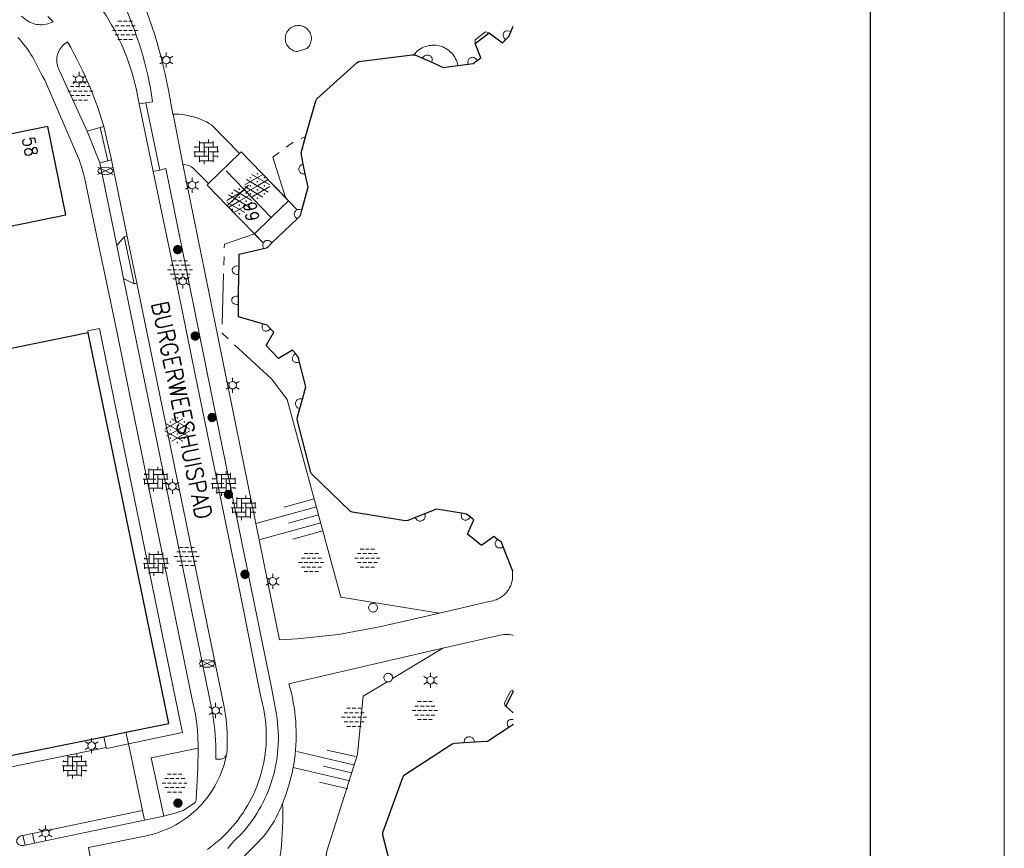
# Model space of a CAD drawing. Header units: metres. Extents: x 118578 to 118717, y 483740 to 483824.
# Tile 14 of 17: x 118682 to 118696, y 483781 to 483794. Entities that reach past the tile are written whole.
import ezdxf
from ezdxf.enums import TextEntityAlignment as Align

# ---------------------------------------------------------------- set-up
doc = ezdxf.new("R2010")
doc.units = ezdxf.units.M
doc.header["$MEASUREMENT"] = 0
doc.linetypes.add('DGN Style 2', pattern=[1.038539, 0.623123, -0.415416])
doc.linetypes.add('hek', pattern=[1.14, 0.75, -0.13, 0.13, -0.13])
for name, color, linetype, lineweight in [('Baakschild', 7, 'Continuous', 0), ('Barrier', 7, 'Continuous', 0), ('Kader', 7, 'Continuous', 0), ('Klemmfix', 7, 'Continuous', 0), ('Level 17', 7, 'Continuous', 0), ('Level 19', 7, 'Continuous', 0), ('Level 21', 7, 'Continuous', 0), ('Level 22', 7, 'Continuous', 0), ('Level 23', 7, 'Continuous', 0), ('Level 50', 7, 'Continuous', 0), ('Oml_ voetganger', 7, 'Continuous', 0), ('Omleiding fiets', 7, 'Continuous', 0), ('Omleiding OV', 7, 'Continuous', 0), ('Werkterrein', 7, 'Continuous', 0)]:
    doc.layers.add(name, color=color, linetype=linetype, lineweight=lineweight)
doc.styles.add('Style-STANDARD', font='STANDARD.shx')

# ---------------------------------------------------------------- blocks, each defined once
blk = doc.blocks.new('A2')
at = {"layer": 'Kader', "color": 7, "linetype": 'Continuous', "lineweight": 0, "flags": 128}
blk.add_lwpolyline([(-0.297, -0.21), (0.297, -0.21), (0.297, 0.21), (-0.297, 0.21), (-0.297, -0.21)], close=True, dxfattribs=at)
at = {"layer": 'Kader', "color": 7, "linetype": 'Continuous', "lineweight": 30, "flags": 128}
blk.add_lwpolyline([(-0.287, -0.2), (0.287, -0.2), (0.287, 0.2), (-0.287, 0.2), (-0.287, -0.2)], close=True, dxfattribs=at)
blk = doc.blocks.new('OVERH_1')
at = {"layer": 'Barrier', "color": 7, "linetype": 'Continuous', "lineweight": 0}
for p, q in [((-0.81, 0), (-0.81, 1.26)), ((0.27, 1.08), (0.27, 1.47)), ((0.82, 0.54), (0.82, 1.26)), ((-1.5, 0), (0, 0)), ((-1.4, 0.54), (-0.81, 0.54)), ((-1.35, 0.54), (-1.35, 0.65)), ((-1.35, -0.65), (-1.35, 0)), ((-0.81, 1.08), (0.82, 1.08)), ((-0.27, -0.54), (-0.27, 1.08)), ((-0.27, 0.54), (1.35, 0.54)), ((0.27, -1.08), (0.27, 0.54)), ((0.27, 0), (1.5, 0)), ((0.82, -1.26), (0.82, 0)), ((1.35, 0), (1.35, 0.65)), ((-1.35, -0.54), (0.27, -0.54)), ((-0.81, -1.26), (-0.81, -0.54)), ((-0.81, -1.08), (0.82, -1.08)), ((-0.26, -1.48), (-0.26, -1.08)), ((0.82, -0.54), (1.4, -0.54)), ((1.35, -0.65), (1.35, -0.54))]:
    blk.add_line(p, q, dxfattribs=at)
blk = doc.blocks.new('ONVERH_1')
at = {"layer": 'Barrier', "color": 7, "linetype": 'Continuous', "lineweight": 0}
for p, q in [((-1.18, 0.54), (-0.75, 0.54)), ((-0.86, 1.08), (-0.42, 1.08)), ((-0.54, 0.54), (-0.1, 0.54)), ((-0.21, 1.08), (0.22, 1.08)), ((0.12, 0.54), (0.55, 0.54)), ((0.44, 1.08), (0.87, 1.08)), ((0.77, 0.54), (1.2, 0.54)), ((-1.5, -0.01), (-1.07, -0.01)), ((-1.18, -0.54), (-0.75, -0.54)), ((-1.18, -0.54), (-0.75, -0.54)), ((-0.86, -0.01), (-0.42, -0.01)), ((-0.86, -1.09), (-0.42, -1.09)), ((-0.54, -0.54), (-0.1, -0.54)), ((-0.21, -0.01), (0.22, -0.01)), ((-0.21, -1.09), (0.22, -1.09)), ((0.12, -0.54), (0.55, -0.54)), ((0.44, -0.01), (0.87, -0.01)), ((0.44, -1.09), (0.87, -1.09)), ((0.77, -0.54), (1.2, -0.54)), ((1.09, -0.01), (1.5, -0.01))]:
    blk.add_line(p, q, dxfattribs=at)
blk = doc.blocks.new('GVERH_1')
at = {"layer": 'Barrier', "color": 7, "linetype": 'Continuous', "lineweight": 0}
for p, q in [((-1.5, 0.1), (0.66, 1.35)), ((-0.66, 1.35), (1.5, 0.1)), ((-1.3, 0.75), (1.3, -0.75)), ((-1.3, -0.75), (0, 0)), ((0, 0), (1.3, 0.75)), ((-1.5, -0.1), (0.66, -1.34)), ((-0.66, -1.34), (1.5, -0.1))]:
    blk.add_line(p, q, dxfattribs=at)
for centre in [(0, 1.45), (-0.84, 0.97), (-0.84, 0), (0, 0.48), (0.83, 0), (0.84, 0.97), (-0.84, -0.97), (0, -0.48), (0.83, -0.97), (0, -1.49)]:
    blk.add_circle(centre, 0.035, dxfattribs=at)
blk = doc.blocks.new('TALUD_2')
at = {"layer": 'Klemmfix', "color": 7, "linetype": 'Continuous', "lineweight": 0}
for p, q in [((-0.713, -0.001), (-0.712, -0.713)), ((-0.357, -0.001), (-0.355, -1.425)), ((-0.001, -0.001), (0, -0.713)), ((0.356, 0), (0.357, -1.426)), ((0.712, -0.001), (0.713, -0.713))]:
    blk.add_line(p, q, dxfattribs=at)
blk = doc.blocks.new('TALUD_3')
at = {"layer": 'Klemmfix', "color": 7, "linetype": 'Continuous', "lineweight": 0}
for p, q in [((-0.712, 0), (-0.712, -0.713)), ((-0.356, 0), (-0.357, -1.426)), ((0.001, -0.002), (-0.001, -0.713)), ((0.357, -0.002), (0.358, -1.425)), ((0.712, -0.002), (0.711, -0.713))]:
    blk.add_line(p, q, dxfattribs=at)
blk = doc.blocks.new('LANTPL_1')
at = {"layer": 'Level 50', "color": 7, "linetype": 'Continuous', "lineweight": 13}
for p, q in [((-0.38, 0.22), (-0.78, 0.45)), ((0, 0.45), (0, 0.9)), ((0.78, 0.45), (0.39, 0.22)), ((-0.38, -0.22), (-0.78, -0.46)), ((0, -0.9), (0, -0.46)), ((0.78, -0.46), (0.39, -0.22))]:
    blk.add_line(p, q, dxfattribs=at)
blk.add_circle((0, 0), 0.45, dxfattribs=at)
blk = doc.blocks.new('BRPIJP_1')
at = {"layer": 'Omleiding fiets', "color": 7, "linetype": 'Continuous', "lineweight": 0}
for p, q in [((-0.9, -0.45), (0.89, 0.44)), ((-0.9, 0.44), (0.89, -0.45))]:
    blk.add_line(p, q, dxfattribs=at)
blk.add_ellipse((0, -0.01), major_axis=(0.89, 0), ratio=0.5, dxfattribs=at)
blk = doc.blocks.new('BOOM')
at = {"layer": 'Oml_ voetganger', "linetype": 'Continuous', "lineweight": 0}
h = blk.add_hatch(color=7, dxfattribs=at)
edge = h.paths.add_edge_path()
edge.add_arc((0, 0), 0.56, 0, 360)
blk = doc.blocks.new('BOOM_1')
at = {"layer": 'Oml_ voetganger', "linetype": 'Continuous', "lineweight": 0}
h = blk.add_hatch(color=7, dxfattribs=at)
edge = h.paths.add_edge_path()
edge.add_arc((0, 0), 0.56, 0, 360)

msp = doc.modelspace()

# ---------------------------------------------------------------- linework, layer by layer
at = {"layer": 'Kader', "color": 7, "linetype": 'Continuous', "lineweight": 30}
for p, q in [((118688.508, 483793.484), (118688.72, 483793.644)), ((118687.726, 483793.264), (118687.861, 483793.203)), ((118688.253, 483793.155), (118688.407, 483793.175)), ((118685.973, 483791.539), (118685.944, 483791.683)), ((118685.475, 483790.505), (118685.85, 483790.865)), ((118684.982, 483790.034), (118684.984, 483790.161)), ((118684.978, 483789.712), (118684.982, 483790.034)), ((118684.976, 483789.584), (118684.978, 483789.712)), ((118685.891, 483788.032), (118685.931, 483788.175)), ((118687.756, 483786.459), (118687.617, 483786.405)), ((118689.069, 483785.612), (118688.929, 483785.966)), ((118689.079, 483785.613), (118689.069, 483785.612)), ((118689.079, 483783.81), (118688.966, 483783.587)), ((118679.785, 483782.49), (118682.964, 483783.131)), ((118682.964, 483783.131), (118683.294, 483783.198)), ((118688.499, 483783.049), (118688.347, 483783.04))]:
    msp.add_line(p, q, dxfattribs=at)
at = {"layer": 'Kader', "color": 7, "linetype": 'Continuous', "lineweight": 30, "flags": 128}
for points in [[(118689.043, 483793.658), (118689.079, 483793.743)], [(118688.72, 483793.644), (118688.916, 483793.495), (118688.964, 483793.54)], [(118688.964, 483793.54), (118689.013, 483793.587), (118689.043, 483793.658)], [(118688.54, 483793.23), (118688.593, 483793.271), (118688.508, 483793.484)], [(118685.979, 483792.091), (118686.132, 483792.629), (118686.147, 483792.657), (118686.747, 483793.199), (118686.774, 483793.215), (118687.569, 483793.315), (118687.595, 483793.316)], [(118687.595, 483793.316), (118687.611, 483793.316), (118687.726, 483793.264)], [(118687.861, 483793.203), (118688.031, 483793.127), (118688.253, 483793.155)], [(118688.407, 483793.175), (118688.48, 483793.184), (118688.54, 483793.23)], [(118681.079, 483790.655), (118682.397, 483790.926), (118682.127, 483792.244), (118680.854, 483791.984), (118680.724, 483792.621), (118679.45, 483792.361), (118679.32, 483792.997), (118677.997, 483792.727)], [(118685.944, 483791.683), (118685.91, 483791.849), (118685.979, 483792.091)], [(118685.922, 483790.995), (118686.014, 483791.338), (118685.973, 483791.539)], [(118682.733, 483789.165), (118679.575, 483788.521), (118679.513, 483788.822), (118679.828, 483788.889), (118679.775, 483789.146), (118679.46, 483789.079), (118679.084, 483790.907), (118680.547, 483791.208)], [(118685.85, 483790.865), (118685.901, 483790.914), (118685.922, 483790.995)], [(118685.349, 483790.425), (118685.407, 483790.438), (118685.475, 483790.505)], [(118684.984, 483790.161), (118684.986, 483790.339), (118685.349, 483790.425)], [(118685.335, 483789.297), (118684.974, 483789.403), (118684.976, 483789.584)], [(118685.456, 483789.224), (118685.406, 483789.276), (118685.335, 483789.297)], [(118683.294, 483783.198), (118683.784, 483783.297), (118683.935, 483783.327), (118682.733, 483789.165)], [(118685.825, 483788.853), (118685.784, 483788.903), (118685.572, 483788.782), (118685.387, 483788.976), (118685.506, 483789.171), (118685.456, 483789.224)], [(118685.889, 483788.725), (118685.871, 483788.797), (118685.825, 483788.853)], [(118685.931, 483788.175), (118685.982, 483788.356), (118685.889, 483788.725)], [(118687.617, 483786.405), (118687.507, 483786.362), (118687.465, 483786.358), (118686.676, 483786.484), (118686.649, 483786.495), (118686.068, 483787.056), (118686.055, 483787.08), (118685.853, 483787.867), (118685.857, 483787.908), (118685.891, 483788.032)], [(118688.306, 483786.468), (118687.934, 483786.529), (118687.756, 483786.459)], [(118688.439, 483786.411), (118688.382, 483786.456), (118688.306, 483786.468)], [(118688.844, 483786.079), (118688.788, 483786.123), (118688.606, 483785.988), (118688.396, 483786.155), (118688.489, 483786.372), (118688.439, 483786.411)], [(118688.929, 483785.966), (118688.902, 483786.035), (118688.844, 483786.079)], [(118688.966, 483783.587), (118689.079, 483783.487)], [(118689.013, 483783.268), (118688.693, 483783.06), (118688.499, 483783.049)], [(118689.079, 483783.317), (118689.073, 483783.307), (118689.013, 483783.268)], [(118688.347, 483783.04), (118688.207, 483783.032), (118688.166, 483783.022), (118687.442, 483782.546), (118687.423, 483782.519), (118687.124, 483781.699), (118687.126, 483781.668), (118687.347, 483780.821), (118687.367, 483780.784), (118687.372, 483780.779)]]:
    msp.add_lwpolyline(points, dxfattribs=at)
at = {"layer": 'Level 17', "color": 7, "linetype": 'Continuous', "lineweight": 0}
for p, q in [((118683.592, 483792.598), (118683.491, 483792.581)), ((118683.703, 483791.573), (118683.491, 483792.581)), ((118683.592, 483792.598), (118683.801, 483791.594)), ((118682.912, 483792.23), (118682.716, 483792.175)), ((118682.964, 483792.245), (118682.912, 483792.23)), ((118683.025, 483791.732), (118682.912, 483792.23)), ((118682.964, 483792.245), (118683.077, 483791.745)), ((118684.993, 483791.841), (118684.528, 483791.391)), ((118682.903, 483791.701), (118683.025, 483791.732)), ((118682.903, 483791.701), (118683.157, 483790.469)), ((118683.025, 483791.732), (118683.077, 483791.745)), ((118683.077, 483791.745), (118683.313, 483790.604)), ((118683.703, 483791.573), (118683.801, 483791.594)), ((118685.678, 483791.182), (118685.317, 483791.555)), ((118685.725, 483791.134), (118685.678, 483791.182)), ((118684.806, 483791.059), (118685.213, 483790.642)), ((118685.853, 483791.001), (118685.725, 483791.134)), ((118683.157, 483790.469), (118683.268, 483790.595)), ((118683.268, 483790.595), (118683.313, 483790.604)), ((118683.268, 483790.595), (118683.42, 483789.895)), ((118683.313, 483790.604), (118683.457, 483789.903)), ((118685.213, 483790.642), (118685.346, 483790.505)), ((118683.157, 483790.469), (118683.258, 483789.977)), ((118683.42, 483789.895), (118683.258, 483789.977)), ((118683.457, 483789.903), (118683.42, 483789.895)), ((118683.294, 483783.198), (118683.333, 483783.024)), ((118683.333, 483783.024), (118683.542, 483782.032)), ((118683.542, 483782.032), (118681.899, 483781.689)), ((118683.542, 483782.032), (118683.573, 483781.887)), ((118683.573, 483781.887), (118683.861, 483781.947)), ((118681.899, 483781.689), (118681.757, 483781.659)), ((118681.757, 483781.659), (118681.789, 483781.512)), ((118681.93, 483781.542), (118681.899, 483781.689)), ((118681.789, 483781.512), (118681.93, 483781.542))]:
    msp.add_line(p, q, dxfattribs=at)
at = {"layer": 'Level 17', "color": 7, "linetype": 'Continuous', "lineweight": 0, "flags": 128}
for points in [[(118683.997, 483792.431), (118683.931, 483792.789), (118683.907, 483792.908), (118683.881, 483793.027), (118683.853, 483793.145), (118683.824, 483793.263), (118683.793, 483793.38), (118683.76, 483793.496), (118683.725, 483793.612), (118683.688, 483793.728), (118683.649, 483793.843), (118683.609, 483793.957), (118683.567, 483794.071), (118683.523, 483794.184), (118683.455, 483794.289)], [(118683.174, 483794.245), (118683.176, 483794.243), (118683.221, 483794.153), (118683.265, 483794.062), (118683.307, 483793.97), (118683.346, 483793.877), (118683.384, 483793.784), (118683.421, 483793.689), (118683.455, 483793.595), (118683.487, 483793.499), (118683.517, 483793.403), (118683.546, 483793.306), (118683.573, 483793.209), (118683.597, 483793.111), (118683.62, 483793.013), (118683.641, 483792.914), (118683.66, 483792.815), (118683.677, 483792.715), (118683.691, 483792.615), (118683.592, 483792.598)], [(118683.491, 483792.581), (118683.478, 483792.659), (118683.464, 483792.737), (118683.448, 483792.814), (118683.43, 483792.89), (118683.41, 483792.967), (118683.388, 483793.043), (118683.365, 483793.118), (118683.34, 483793.192), (118683.313, 483793.267), (118683.285, 483793.34), (118683.255, 483793.413), (118683.223, 483793.485), (118683.19, 483793.556), (118683.155, 483793.627), (118683.118, 483793.697), (118683.08, 483793.765), (118683.04, 483793.833), (118682.998, 483793.9), (118682.955, 483793.966), (118682.911, 483794.031), (118682.877, 483794.079)], [(118682.127, 483793.887), (118682.207, 483793.808), (118682.181, 483793.796), (118682.156, 483793.786), (118682.129, 483793.778), (118682.102, 483793.771), (118682.075, 483793.767), (118682.047, 483793.765), (118682.02, 483793.764), (118681.992, 483793.766), (118681.965, 483793.769), (118681.937, 483793.775), (118681.911, 483793.782), (118681.885, 483793.791), (118681.859, 483793.803), (118681.835, 483793.816), (118681.811, 483793.83), (118681.736, 483793.894)], [(118681.681, 483793.576), (118681.719, 483793.532), (118681.757, 483793.486), (118681.793, 483793.439), (118681.829, 483793.392), (118681.853, 483793.357), (118681.877, 483793.322), (118681.9, 483793.285), (118681.921, 483793.248), (118681.941, 483793.211), (118681.959, 483793.172), (118681.989, 483793.112), (118682.019, 483793.053), (118682.051, 483792.995), (118682.084, 483792.937), (118682.573, 483791.806), (118682.595, 483791.753), (118682.614, 483791.7), (118682.631, 483791.646), (118682.647, 483791.592), (118682.662, 483791.537), (118682.674, 483791.482), (118682.9, 483790.415), (118683.003, 483789.919), (118683.167, 483789.139), (118683.348, 483788.254), (118684.283, 483783.69), (118684.299, 483783.624), (118684.314, 483783.557), (118684.327, 483783.489), (118684.339, 483783.422), (118684.348, 483783.354), (118684.357, 483783.286), (118684.363, 483783.218), (118684.368, 483783.15), (118684.374, 483782.963)], [(118682.716, 483792.175), (118682.309, 483793.066), (118682.297, 483793.087), (118682.287, 483793.109), (118682.279, 483793.131), (118682.272, 483793.155), (118682.267, 483793.178), (118682.264, 483793.202), (118682.263, 483793.226), (118682.263, 483793.251), (118682.265, 483793.275), (118682.27, 483793.298), (118682.275, 483793.322), (118682.283, 483793.345), (118682.293, 483793.367), (118682.304, 483793.389), (118682.316, 483793.409), (118682.331, 483793.429), (118682.346, 483793.447), (118682.363, 483793.464), (118682.381, 483793.48), (118682.401, 483793.495), (118682.421, 483793.507), (118682.47, 483793.422), (118682.518, 483793.336), (118682.564, 483793.249), (118682.609, 483793.161), (118682.651, 483793.073), (118682.693, 483792.983), (118682.732, 483792.893), (118682.771, 483792.802), (118682.807, 483792.711), (118682.842, 483792.619), (118682.875, 483792.526), (118682.906, 483792.433), (118682.936, 483792.339), (118682.964, 483792.245)], [(118683.997, 483792.431), (118684.041, 483792.43), (118684.084, 483792.428), (118684.127, 483792.424), (118684.17, 483792.418), (118684.213, 483792.411), (118684.255, 483792.401), (118684.297, 483792.391), (118684.339, 483792.378), (118684.38, 483792.364), (118684.42, 483792.348), (118684.46, 483792.331), (118684.499, 483792.312), (118684.537, 483792.291), (118684.574, 483792.269), (118684.993, 483791.841)], [(118684.146, 483791.68), (118683.999, 483792.428), (118683.997, 483792.431)], [(118682.716, 483792.175), (118682.831, 483791.884), (118682.903, 483791.701)], [(118683.801, 483791.594), (118683.89, 483791.616), (118684.212, 483790.023), (118684.505, 483788.591), (118685.306, 483784.667), (118685.467, 483783.867), (118685.542, 483783.466), (118685.551, 483783.402), (118685.559, 483783.339), (118685.565, 483783.275), (118685.569, 483783.21), (118685.571, 483783.146), (118685.571, 483783.082), (118685.569, 483783.017), (118685.565, 483782.953), (118685.56, 483782.889), (118685.552, 483782.825), (118685.542, 483782.762), (118685.531, 483782.698), (118685.517, 483782.635), (118685.502, 483782.573), (118685.485, 483782.511), (118685.466, 483782.45), (118685.445, 483782.389), (118685.422, 483782.329), (118685.398, 483782.269), (118685.371, 483782.211), (118685.343, 483782.153), (118685.313, 483782.095), (118685.282, 483782.039), (118685.249, 483781.984), (118685.214, 483781.93), (118685.177, 483781.877), (118685.139, 483781.825), (118685.1, 483781.775), (118685.059, 483781.725), (118685.016, 483781.677), (118684.98, 483781.644), (118684.945, 483781.61), (118684.911, 483781.575), (118684.878, 483781.539), (118684.847, 483781.501), (118684.817, 483781.463)], [(118684.528, 483791.391), (118684.326, 483791.599), (118684.31, 483791.614), (118684.292, 483791.628), (118684.273, 483791.641), (118684.254, 483791.651), (118684.233, 483791.661), (118684.212, 483791.668), (118684.19, 483791.674), (118684.168, 483791.678), (118684.146, 483791.68)], [(118684.146, 483791.68), (118684.472, 483790.068), (118684.757, 483788.664), (118685.587, 483784.579)], [(118684.511, 483781.447), (118684.563, 483781.485), (118684.614, 483781.525), (118684.663, 483781.566), (118684.711, 483781.609), (118684.758, 483781.653), (118684.804, 483781.699), (118684.848, 483781.746), (118684.891, 483781.794), (118684.932, 483781.843), (118684.971, 483781.893), (118685.008, 483781.944), (118685.044, 483781.996), (118685.078, 483782.049), (118685.111, 483782.103), (118685.141, 483782.158), (118685.171, 483782.214), (118685.198, 483782.271), (118685.224, 483782.328), (118685.248, 483782.387), (118685.27, 483782.446), (118685.29, 483782.505), (118685.309, 483782.566), (118685.325, 483782.627), (118685.34, 483782.688), (118685.353, 483782.749), (118685.365, 483782.811), (118685.374, 483782.874), (118685.381, 483782.937), (118685.387, 483782.999), (118685.39, 483783.062), (118685.391, 483783.125), (118685.391, 483783.189), (118685.389, 483783.251), (118685.385, 483783.314), (118685.379, 483783.377), (118685.371, 483783.44), (118685.361, 483783.502), (118685.349, 483783.564), (118685.336, 483783.625), (118685.32, 483783.687), (118685.303, 483783.747), (118685.012, 483785.225), (118684.331, 483788.54), (118684.074, 483789.791), (118683.703, 483791.573)], [(118683.258, 483789.977), (118683.596, 483788.326), (118684.577, 483783.538), (118684.591, 483783.462), (118684.604, 483783.385), (118684.614, 483783.309), (118684.623, 483783.232), (118684.629, 483783.155), (118684.634, 483783.078), (118684.637, 483783), (118684.637, 483782.923), (118684.637, 483782.799), (118684.694, 483782.796), (118684.707, 483782.796), (118684.719, 483782.798), (118684.732, 483782.801), (118684.744, 483782.805), (118684.755, 483782.812), (118684.765, 483782.819), (118684.774, 483782.828), (118684.782, 483782.838), (118684.789, 483782.849), (118684.795, 483782.857)], [(118684.795, 483782.857), (118684.8, 483782.887), (118684.805, 483782.95), (118684.808, 483783.013), (118684.809, 483783.076), (118684.809, 483783.139), (118684.807, 483783.202), (118684.804, 483783.265), (118684.798, 483783.328), (118684.791, 483783.39), (118684.783, 483783.453), (118684.773, 483783.515), (118684.761, 483783.577), (118683.771, 483788.377), (118683.457, 483789.903)], [(118685.633, 483782.137), (118685.658, 483782.2), (118685.681, 483782.263), (118685.703, 483782.327), (118685.724, 483782.391), (118685.742, 483782.456), (118685.759, 483782.521), (118685.775, 483782.587), (118685.788, 483782.653), (118685.8, 483782.72), (118685.81, 483782.787), (118685.811, 483782.794), (118685.82, 483782.864), (118685.827, 483782.935), (118685.832, 483783.006), (118685.835, 483783.077), (118685.837, 483783.148), (118685.836, 483783.219), (118685.834, 483783.29), (118685.83, 483783.361), (118685.823, 483783.432), (118685.815, 483783.503), (118685.806, 483783.573), (118685.794, 483783.644), (118685.781, 483783.713), (118685.765, 483783.783), (118685.748, 483783.852), (118685.729, 483783.921)], [(118683.333, 483783.024), (118684.14, 483783.195), (118684.109, 483783.333)], [(118683.861, 483781.947), (118683.674, 483782.816), (118684.374, 483782.963)], [(118683.861, 483781.947), (118683.912, 483781.958), (118683.972, 483781.974), (118684.031, 483781.991), (118684.09, 483782.01), (118684.149, 483782.031), (118684.31, 483782.133), (118684.319, 483782.141), (118684.327, 483782.151), (118684.334, 483782.161), (118684.339, 483782.172), (118684.343, 483782.184), (118684.345, 483782.196), (118684.368, 483782.67), (118684.374, 483782.951), (118684.374, 483782.963)], [(118682.837, 483780.925), (118682.734, 483781.477), (118683.577, 483781.649), (118683.631, 483781.66), (118683.685, 483781.673), (118683.738, 483781.688), (118683.791, 483781.705), (118683.843, 483781.724), (118683.894, 483781.745), (118683.944, 483781.767), (118683.994, 483781.791), (118684.042, 483781.818), (118684.09, 483781.845), (118684.137, 483781.875), (118684.182, 483781.906), (118684.227, 483781.939), (118684.27, 483781.973), (118684.311, 483782.009), (118684.352, 483782.047), (118684.391, 483782.086), (118684.429, 483782.126), (118684.465, 483782.168), (118684.5, 483782.211), (118684.533, 483782.255), (118684.565, 483782.3), (118684.595, 483782.346), (118684.623, 483782.394), (118684.649, 483782.442), (118684.674, 483782.492), (118684.697, 483782.542), (118684.718, 483782.593), (118684.737, 483782.645), (118684.755, 483782.697), (118684.77, 483782.75), (118684.783, 483782.803), (118684.795, 483782.857)], [(118685.633, 483782.137), (118685.612, 483782.084), (118685.59, 483782.031), (118685.565, 483781.979), (118685.539, 483781.928), (118685.512, 483781.878), (118685.482, 483781.829), (118685.451, 483781.781), (118685.419, 483781.734), (118685.384, 483781.688), (118685.349, 483781.643), (118685.311, 483781.6), (118685.272, 483781.558), (118685.232, 483781.517), (118685.191, 483781.477), (118685.155, 483781.444), (118685.121, 483781.409), (118685.087, 483781.373), (118685.055, 483781.336), (118685.025, 483781.297), (118684.996, 483781.258), (118684.969, 483781.217), (118684.835, 483780.986)], [(118685.633, 483782.137), (118685.636, 483782.047), (118685.637, 483781.957), (118685.636, 483781.867), (118685.634, 483781.777), (118685.629, 483781.687), (118685.623, 483781.597), (118685.616, 483781.507), (118685.606, 483781.417), (118685.595, 483781.328), (118685.582, 483781.239), (118685.567, 483781.15), (118685.55, 483781.061), (118685.532, 483780.973), (118685.512, 483780.885)], [(118683.573, 483781.887), (118682.687, 483781.701), (118681.93, 483781.542)], [(118681.757, 483781.659), (118681.74, 483781.656), (118681.727, 483781.651), (118681.714, 483781.645), (118681.702, 483781.637), (118681.691, 483781.628), (118681.682, 483781.617), (118681.674, 483781.605), (118681.668, 483781.593), (118681.664, 483781.579), (118681.661, 483781.565), (118681.667, 483781.553), (118681.674, 483781.543), (118681.683, 483781.533), (118681.693, 483781.524), (118681.704, 483781.517), (118681.716, 483781.512), (118681.728, 483781.508), (118681.741, 483781.506), (118681.754, 483781.506), (118681.767, 483781.508), (118681.789, 483781.512)]]:
    msp.add_lwpolyline(points, dxfattribs=at)
at = {"layer": 'Level 19', "color": 7, "linetype": 'Continuous', "lineweight": 0}
for p, q in [((118687.275, 483784.002), (118688.027, 483784.453)), ((118682.964, 483783.131), (118683.001, 483782.972))]:
    msp.add_line(p, q, dxfattribs=at)
at = {"layer": 'Level 19', "color": 7, "linetype": 'Continuous', "lineweight": 0, "flags": 128}
for points in [[(118685.856, 483793.364), (118685.837, 483793.366), (118685.818, 483793.37), (118685.799, 483793.376), (118685.781, 483793.384), (118685.765, 483793.394), (118685.749, 483793.405), (118685.734, 483793.418), (118685.721, 483793.432), (118685.709, 483793.448), (118685.699, 483793.465), (118685.69, 483793.482), (118685.684, 483793.5), (118685.679, 483793.519), (118685.676, 483793.539), (118685.675, 483793.558), (118685.676, 483793.577), (118685.679, 483793.597), (118685.683, 483793.615), (118685.69, 483793.634), (118685.699, 483793.651), (118685.709, 483793.668), (118685.721, 483793.683), (118685.734, 483793.698), (118685.748, 483793.711), (118685.764, 483793.722), (118685.781, 483793.732), (118685.799, 483793.74), (118685.817, 483793.746), (118685.836, 483793.75), (118685.856, 483793.753), (118685.875, 483793.753), (118685.895, 483793.751), (118685.914, 483793.748), (118685.933, 483793.743), (118685.951, 483793.736), (118685.968, 483793.727), (118685.984, 483793.716), (118685.999, 483793.704), (118686.013, 483793.69), (118686.026, 483793.675), (118686.037, 483793.659), (118686.046, 483793.642), (118686.053, 483793.624), (118686.059, 483793.605), (118686.063, 483793.586), (118686.065, 483793.567), (118686.065, 483793.547), (118686.062, 483793.528), (118686.058, 483793.509), (118686.053, 483793.49), (118686.045, 483793.472), (118686.035, 483793.455), (118686.024, 483793.439), (118686.012, 483793.424), (118685.998, 483793.411), (118685.856, 483793.364)], [(118687.595, 483793.316), (118687.612, 483793.336), (118687.631, 483793.355), (118687.65, 483793.373), (118687.671, 483793.389), (118687.694, 483793.404), (118687.717, 483793.417), (118687.741, 483793.429), (118687.766, 483793.438), (118687.791, 483793.446), (118687.817, 483793.452), (118687.843, 483793.456), (118687.87, 483793.459), (118687.897, 483793.459), (118687.923, 483793.457), (118687.95, 483793.454), (118687.976, 483793.448), (118688.001, 483793.441), (118688.026, 483793.432), (118688.051, 483793.421), (118688.074, 483793.409), (118688.097, 483793.395), (118688.118, 483793.379), (118688.139, 483793.361), (118688.157, 483793.343), (118688.175, 483793.323), (118688.191, 483793.301), (118688.206, 483793.279), (118688.219, 483793.256), (118688.23, 483793.232), (118688.239, 483793.207), (118688.247, 483793.181), (118688.253, 483793.155)], [(118687.979, 483784.979), (118686.506, 483785.216), (118685.704, 483788.17), (118685.468, 483788.476)], [(118689.069, 483785.612), (118689.069, 483785.539), (118689.069, 483785.512), (118689.066, 483785.485), (118689.061, 483785.458), (118689.055, 483785.431), (118689.046, 483785.406), (118689.036, 483785.38), (118689.024, 483785.356), (118689.011, 483785.332), (118688.995, 483785.31), (118688.979, 483785.288), (118688.96, 483785.268), (118688.941, 483785.249), (118688.92, 483785.232), (118688.898, 483785.216), (118688.874, 483785.201), (118688.85, 483785.189), (118688.825, 483785.178), (118688.8, 483785.169), (118688.773, 483785.161), (118688.747, 483785.156), (118688.72, 483785.152), (118687.979, 483784.979)], [(118685.587, 483784.579), (118685.853, 483784.592), (118686.469, 483784.66), (118687.083, 483784.772), (118687.566, 483784.883), (118687.979, 483784.979)], [(118688.027, 483784.453), (118688.886, 483784.65), (118688.912, 483784.655), (118688.938, 483784.658), (118688.965, 483784.659), (118688.991, 483784.659), (118689.017, 483784.656), (118689.044, 483784.652), (118689.069, 483784.646), (118689.079, 483784.643)], [(118685.729, 483783.921), (118687.658, 483784.369), (118688.027, 483784.453)], [(118686.384, 483779.944), (118686.145, 483780.521), (118686.293, 483781.423), (118686.754, 483782.864), (118686.839, 483783.737), (118687.196, 483783.952)], [(118679.825, 483782.32), (118680.191, 483782.396), (118682.707, 483782.91), (118683.001, 483782.972)], [(118683.001, 483782.972), (118683.005, 483782.957), (118683.333, 483783.024)]]:
    msp.add_lwpolyline(points, dxfattribs=at)
at = {"layer": 'Level 21', "color": 7, "linetype": 'Continuous', "lineweight": 0, "flags": 128}
for points in [[(118688.72, 483793.644), (118688.664, 483793.657), (118688.508, 483793.537), (118688.508, 483793.484)], [(118689.043, 483793.658), (118689.022, 483793.667), (118688.989, 483793.671), (118688.978, 483793.671), (118688.968, 483793.67), (118688.959, 483793.666), (118688.95, 483793.661), (118688.942, 483793.654), (118688.936, 483793.646), (118688.931, 483793.637), (118688.928, 483793.627), (118688.927, 483793.617), (118688.927, 483793.607), (118688.93, 483793.597), (118688.942, 483793.563), (118688.964, 483793.54)], [(118687.861, 483793.203), (118687.865, 483793.215), (118687.869, 483793.226), (118687.87, 483793.239), (118687.869, 483793.251), (118687.866, 483793.262), (118687.861, 483793.273), (118687.854, 483793.284), (118687.846, 483793.293), (118687.837, 483793.3), (118687.826, 483793.306), (118687.815, 483793.31), (118687.803, 483793.312), (118687.79, 483793.312), (118687.778, 483793.311), (118687.767, 483793.307), (118687.756, 483793.301), (118687.747, 483793.294), (118687.738, 483793.285), (118687.731, 483793.275), (118687.726, 483793.264)], [(118688.54, 483793.23), (118688.526, 483793.249), (118688.5, 483793.268), (118688.49, 483793.273), (118688.48, 483793.276), (118688.47, 483793.278), (118688.46, 483793.277), (118688.449, 483793.275), (118688.44, 483793.271), (118688.431, 483793.266), (118688.423, 483793.259), (118688.416, 483793.251), (118688.411, 483793.242), (118688.408, 483793.232), (118688.403, 483793.2), (118688.407, 483793.175)], [(118685.944, 483791.683), (118685.932, 483791.681), (118685.921, 483791.677), (118685.91, 483791.671), (118685.901, 483791.663), (118685.893, 483791.654), (118685.886, 483791.644), (118685.882, 483791.633), (118685.879, 483791.621), (118685.878, 483791.609), (118685.879, 483791.597), (118685.882, 483791.586), (118685.886, 483791.576), (118685.892, 483791.566), (118685.899, 483791.557), (118685.908, 483791.55), (118685.918, 483791.544), (118685.928, 483791.54), (118685.939, 483791.537), (118685.951, 483791.536), (118685.962, 483791.537), (118685.973, 483791.539)], [(118685.85, 483790.865), (118685.822, 483790.895), (118685.816, 483790.905), (118685.811, 483790.915), (118685.809, 483790.927), (118685.808, 483790.938), (118685.81, 483790.95), (118685.813, 483790.961), (118685.818, 483790.972), (118685.825, 483790.981), (118685.833, 483790.989), (118685.843, 483790.996), (118685.853, 483791.001)], [(118685.853, 483791.001), (118685.862, 483791.003), (118685.872, 483791.005), (118685.881, 483791.005), (118685.89, 483791.003), (118685.922, 483790.995)], [(118685.349, 483790.425), (118685.34, 483790.464), (118685.339, 483790.475), (118685.34, 483790.485), (118685.342, 483790.495), (118685.346, 483790.505)], [(118685.346, 483790.505), (118685.351, 483790.514), (118685.358, 483790.523), (118685.367, 483790.53), (118685.376, 483790.536), (118685.386, 483790.541), (118685.397, 483790.543), (118685.408, 483790.544), (118685.419, 483790.543), (118685.43, 483790.541), (118685.44, 483790.536), (118685.449, 483790.53), (118685.458, 483790.523), (118685.475, 483790.505)], [(118684.984, 483790.161), (118684.953, 483790.162), (118684.922, 483790.156), (118684.912, 483790.152), (118684.904, 483790.146), (118684.896, 483790.139), (118684.89, 483790.131), (118684.885, 483790.122), (118684.882, 483790.112), (118684.881, 483790.102), (118684.881, 483790.092), (118684.884, 483790.082), (118684.888, 483790.072), (118684.893, 483790.063), (118684.901, 483790.056), (118684.909, 483790.05), (118684.918, 483790.046), (118684.952, 483790.035), (118684.982, 483790.034)], [(118684.978, 483789.712), (118684.947, 483789.712), (118684.914, 483789.703), (118684.904, 483789.699), (118684.896, 483789.694), (118684.888, 483789.687), (118684.882, 483789.678), (118684.878, 483789.669), (118684.875, 483789.659), (118684.874, 483789.649), (118684.875, 483789.639), (118684.877, 483789.629), (118684.882, 483789.62), (118684.888, 483789.611), (118684.895, 483789.604), (118684.904, 483789.598), (118684.913, 483789.594), (118684.944, 483789.585), (118684.976, 483789.584)], [(118685.335, 483789.297), (118685.328, 483789.275), (118685.329, 483789.243), (118685.33, 483789.232), (118685.333, 483789.222), (118685.338, 483789.213), (118685.345, 483789.205), (118685.353, 483789.198), (118685.362, 483789.193), (118685.372, 483789.189), (118685.383, 483789.188), (118685.393, 483789.188), (118685.403, 483789.191), (118685.413, 483789.195), (118685.441, 483789.21), (118685.456, 483789.224)], [(118685.825, 483788.853), (118685.803, 483788.835), (118685.786, 483788.807), (118685.782, 483788.797), (118685.78, 483788.787), (118685.779, 483788.777), (118685.781, 483788.766), (118685.784, 483788.757), (118685.789, 483788.747), (118685.795, 483788.739), (118685.803, 483788.732), (118685.812, 483788.727), (118685.822, 483788.723), (118685.832, 483788.721), (118685.867, 483788.719), (118685.889, 483788.725)], [(118685.931, 483788.175), (118685.92, 483788.179), (118685.908, 483788.18), (118685.896, 483788.18), (118685.884, 483788.178), (118685.873, 483788.174), (118685.862, 483788.169), (118685.853, 483788.161), (118685.844, 483788.153), (118685.837, 483788.143), (118685.832, 483788.132), (118685.829, 483788.12), (118685.828, 483788.108), (118685.828, 483788.096), (118685.831, 483788.084), (118685.835, 483788.073), (118685.841, 483788.063), (118685.849, 483788.053), (118685.858, 483788.045), (118685.869, 483788.039), (118685.88, 483788.035), (118685.891, 483788.032)], [(118688.306, 483786.468), (118688.303, 483786.445), (118688.304, 483786.418), (118688.306, 483786.408), (118688.31, 483786.398), (118688.315, 483786.389), (118688.322, 483786.381), (118688.33, 483786.374), (118688.339, 483786.369), (118688.349, 483786.366), (118688.359, 483786.364), (118688.37, 483786.364), (118688.38, 483786.366), (118688.39, 483786.369), (118688.399, 483786.375), (118688.423, 483786.391), (118688.439, 483786.411)], [(118687.617, 483786.405), (118687.621, 483786.394), (118687.627, 483786.384), (118687.635, 483786.374), (118687.643, 483786.367), (118687.653, 483786.36), (118687.664, 483786.355), (118687.676, 483786.352), (118687.687, 483786.351), (118687.699, 483786.352), (118687.711, 483786.355), (118687.722, 483786.359), (118687.732, 483786.365), (118687.741, 483786.372), (118687.749, 483786.381), (118687.755, 483786.391), (118687.76, 483786.402), (118687.763, 483786.414), (118687.764, 483786.425), (118687.763, 483786.437), (118687.762, 483786.443), (118687.756, 483786.459)], [(118688.844, 483786.079), (118688.825, 483786.056), (118688.813, 483786.036), (118688.811, 483786.025), (118688.81, 483786.015), (118688.811, 483786.004), (118688.814, 483785.993), (118688.818, 483785.983), (118688.824, 483785.975), (118688.832, 483785.967), (118688.84, 483785.96), (118688.85, 483785.955), (118688.86, 483785.952), (118688.871, 483785.951), (118688.902, 483785.955), (118688.929, 483785.966)], [(118686.988, 483784.994), (118686.977, 483784.994), (118686.966, 483784.996), (118686.955, 483785.001), (118686.946, 483785.006), (118686.937, 483785.014), (118686.93, 483785.023), (118686.925, 483785.033), (118686.921, 483785.043), (118686.919, 483785.055), (118686.919, 483785.066), (118686.922, 483785.077), (118686.926, 483785.088), (118686.931, 483785.097), (118686.939, 483785.106), (118686.948, 483785.113), (118686.957, 483785.119), (118686.968, 483785.123), (118686.979, 483785.125), (118686.995, 483785.124), (118687.005, 483785.121), (118687.016, 483785.117), (118687.025, 483785.111), (118687.034, 483785.103), (118687.04, 483785.094), (118687.046, 483785.084), (118687.049, 483785.073), (118687.05, 483785.062), (118687.05, 483785.05), (118687.047, 483785.039), (118687.043, 483785.029), (118687.037, 483785.019), (118687.029, 483785.011), (118687.02, 483785.004), (118687.01, 483784.999), (118686.999, 483784.995), (118686.988, 483784.994)], [(118687.196, 483783.952), (118687.185, 483783.956), (118687.176, 483783.961), (118687.167, 483783.968), (118687.16, 483783.977), (118687.154, 483783.986), (118687.15, 483783.996), (118687.148, 483784.007), (118687.148, 483784.018), (118687.149, 483784.029), (118687.153, 483784.04), (118687.158, 483784.05), (118687.165, 483784.058), (118687.173, 483784.066), (118687.183, 483784.072), (118687.193, 483784.076), (118687.204, 483784.078), (118687.215, 483784.079), (118687.226, 483784.077), (118687.236, 483784.074), (118687.246, 483784.069), (118687.255, 483784.062), (118687.263, 483784.054), (118687.269, 483784.045), (118687.273, 483784.035), (118687.275, 483784.024), (118687.276, 483784.013), (118687.275, 483784.002)], [(118687.275, 483784.002), (118687.272, 483783.992), (118687.268, 483783.983), (118687.263, 483783.975), (118687.256, 483783.967), (118687.248, 483783.961), (118687.239, 483783.956), (118687.23, 483783.953), (118687.22, 483783.951), (118687.204, 483783.951), (118687.196, 483783.952)], [(118689.079, 483783.827), (118689.036, 483783.812), (118688.947, 483783.637), (118688.951, 483783.601), (118688.966, 483783.587)], [(118689.079, 483783.388), (118689.051, 483783.391), (118689.041, 483783.39), (118689.032, 483783.388), (118689.023, 483783.385), (118689.014, 483783.379), (118689.006, 483783.373), (118689, 483783.365), (118688.995, 483783.357), (118688.992, 483783.347), (118688.99, 483783.337), (118688.99, 483783.327), (118688.991, 483783.317), (118689.001, 483783.286), (118689.013, 483783.268)], [(118688.499, 483783.049), (118688.499, 483783.061), (118688.497, 483783.073), (118688.492, 483783.085), (118688.486, 483783.096), (118688.479, 483783.106), (118688.47, 483783.114), (118688.459, 483783.121), (118688.448, 483783.126), (118688.436, 483783.129), (118688.424, 483783.131), (118688.412, 483783.13), (118688.399, 483783.127), (118688.388, 483783.123), (118688.377, 483783.116), (118688.368, 483783.108), (118688.36, 483783.099), (118688.353, 483783.088), (118688.349, 483783.077), (118688.346, 483783.065), (118688.345, 483783.053), (118688.347, 483783.04)]]:
    msp.add_lwpolyline(points, dxfattribs=at)
at = {"layer": 'Level 22', "color": 7, "linetype": 'Continuous', "lineweight": 0}
for p, q in [((118685.466, 483790.884), (118684.792, 483791.582)), ((118685.725, 483791.134), (118685.466, 483790.884)), ((118685.466, 483790.884), (118685.213, 483790.642))]:
    msp.add_line(p, q, dxfattribs=at)
at = {"layer": 'Level 22', "color": 7, "linetype": 'Continuous', "lineweight": 0, "flags": 128}
for points in [[(118684.993, 483791.841), (118685.015, 483791.866), (118685.317, 483791.555)], [(118684.806, 483791.059), (118684.506, 483791.367), (118684.528, 483791.391)], [(118684.109, 483783.333), (118683.113, 483788.185), (118682.899, 483789.226), (118682.727, 483789.191), (118682.733, 483789.165)]]:
    msp.add_lwpolyline(points, dxfattribs=at)
at = {"layer": 'Level 23', "color": 7, "linetype": 'hek', "lineweight": 0, "flags": 128}
for points in [[(118685.678, 483791.182), (118685.491, 483791.787), (118685.798, 483792.017), (118685.979, 483792.091)], [(118685.468, 483788.476), (118684.729, 483789.162), (118684.765, 483790.488), (118685.213, 483790.642)]]:
    msp.add_lwpolyline(points, dxfattribs=at)
at = {"layer": 'Werkterrein', "color": 7, "linetype": 'DGN Style 2', "lineweight": 0, "flags": 128}
msp.add_lwpolyline([(118685.853, 483791.001), (118685.317, 483791.555), (118684.806, 483791.059), (118685.346, 483790.505)], dxfattribs=at)

# ---------------------------------------------------------------- block references
at = {"layer": 'Barrier', "color": 7, "linetype": 'Continuous', "lineweight": 0, "xscale": 0.1250023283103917, "yscale": 0.1250023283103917, "zscale": 0.1250023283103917}
for name, p in [('ONVERH_1', (118683.284, 483793.681)), ('ONVERH_1', (118682.613, 483792.775)), ('OVERH_1', (118684.495, 483791.868)), ('GVERH_1', (118685.258, 483791.359)), ('GVERH_1', (118684.987, 483791.128)), ('ONVERH_1', (118684.104, 483790.105)), ('GVERH_1', (118684.063, 483787.712)), ('OVERH_1', (118683.74, 483786.98)), ('OVERH_1', (118684.756, 483786.915)), ('OVERH_1', (118685.054, 483786.552)), ('OVERH_1', (118683.743, 483785.72)), ('ONVERH_1', (118684.203, 483785.823)), ('ONVERH_1', (118686.899, 483785.8)), ('ONVERH_1', (118686.063, 483785.733)), ('ONVERH_1', (118686.701, 483783.423)), ('ONVERH_1', (118687.759, 483783.523)), ('OVERH_1', (118682.529, 483782.695)), ('ONVERH_1', (118684.023, 483782.439))]:
    msp.add_blockref(name, p, dxfattribs=at)
at = {"layer": 'Kader', "color": 7, "linetype": 'Continuous', "lineweight": 0, "xscale": 200, "yscale": 200, "zscale": 200}
msp.add_blockref('A2', (118637.012, 483782.346), dxfattribs=at)
at = {"layer": 'Klemmfix', "color": 7, "linetype": 'Continuous', "lineweight": 0}
for name, p, xscale, yscale, zscale, rotation in [('TALUD_2', (118686.173, 483786.444), 0.3462504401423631, 0.6579671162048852, 0.3462504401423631, 285.1892261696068), ('TALUD_3', (118686.666, 483782.594), 0.3462479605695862, 0.6094662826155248, 0.3462479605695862, 256.8524454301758)]:
    msp.add_blockref(name, p, dxfattribs=dict(at, xscale=xscale, yscale=yscale, zscale=zscale, rotation=rotation))
at = {"layer": 'Level 50', "color": 7, "linetype": 'Continuous', "lineweight": 13, "xscale": 0.1250023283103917, "yscale": 0.1250023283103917, "zscale": 0.1250023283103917}
for p in [(118683.897, 483793.237), (118682.599, 483792.946), (118684.282, 483791.368), (118684.143, 483789.936), (118684.888, 483788.381), (118683.988, 483786.871), (118685.488, 483785.453), (118687.843, 483783.974), (118684.635, 483783.523), (118682.783, 483782.997), (118682.094, 483781.693)]:
    msp.add_blockref('LANTPL_1', p, dxfattribs=at)
at = {"layer": 'Oml_ voetganger', "color": 7, "linetype": 'Continuous', "lineweight": 0, "xscale": 0.1250023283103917, "yscale": 0.1250023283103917, "zscale": 0.1250023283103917}
for name, p in [('BOOM', (118684.068, 483790.406)), ('BOOM_1', (118684.329, 483789.115)), ('BOOM_1', (118684.582, 483787.899)), ('BOOM_1', (118684.825, 483786.75)), ('BOOM_1', (118685.073, 483785.557)), ('BOOM_1', (118684.072, 483782.14))]:
    msp.add_blockref(name, p, dxfattribs=at)
at = {"layer": 'Omleiding fiets', "color": 7, "linetype": 'Continuous', "lineweight": 0, "xscale": 0.1250023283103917, "yscale": 0.1250023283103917, "zscale": 0.1250023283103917}
for p in [(118682.987, 483791.582), (118684.505, 483784.225)]:
    msp.add_blockref('BRPIJP_1', p, dxfattribs=at)

# ---------------------------------------------------------------- texts
at = {"layer": 'Baakschild', "color": 7, "linetype": 'Continuous', "lineweight": 0, "style": 'Style-STANDARD'}
for s, p in [('58', (118681.835, 483792.089)), ('99', (118685.137, 483791.117))]:
    msp.add_text(s, height=0.1875, rotation=281.65, dxfattribs=at).set_placement(p, align=Align.MIDDLE_LEFT)
at = {"layer": 'Omleiding OV', "color": 7, "linetype": 'Continuous', "lineweight": 0, "style": 'Style-STANDARD'}
msp.add_text('BURGERWEESHUISPAD', height=0.25, rotation=281.63, dxfattribs=at).set_placement((118684.131, 483788.008), align=Align.MIDDLE_CENTER)

doc.saveas('drawing.dxf')
